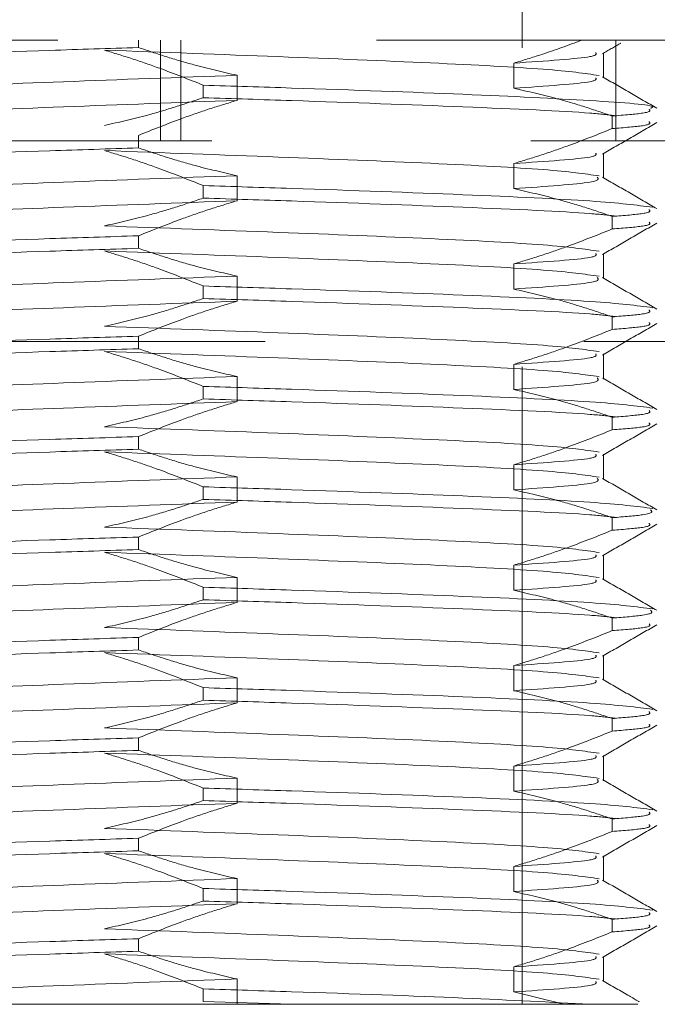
# Model space of a CAD drawing. Header units: millimetres. Extents: x 373 to 928, y 275 to 747.
# Tile 41 of 117: x 651.37 to 652.64, y 336.28 to 338.24. Entities that reach past the tile are written whole.
import ezdxf

# ---------------------------------------------------------------- set-up
doc = ezdxf.new("R2010")
doc.units = ezdxf.units.MM
doc.linetypes.add('HIDDEN', pattern=[1.905, 1.27, -0.635])

msp = doc.modelspace()

# ---------------------------------------------------------------- linework, layer by layer
at = {"color": 7, "linetype": 'HIDDEN', "lineweight": 18}
for p, q in [((652.3714, 336.2776), (652.3714, 340.1976)), ((648.2714, 338.1976), (653.4036, 338.1976)), ((651.607, 338.1833), (651.607, 338.1976)), ((651.6512, 337.9976), (651.6512, 338.1976)), ((651.6916, 337.9976), (651.6916, 338.1976)), ((652.5577, 337.9976), (652.5577, 338.1976)), ((652.5331, 338.123), (652.5331, 338.173)), ((652.3546, 338.1022), (652.3546, 338.1522)), ((651.8033, 338.128), (651.8033, 338.078)), ((651.7358, 338.0833), (651.7358, 338.1083)), ((652.551, 338.0468), (652.551, 338.0218)), ((653.6584, 337.9976), (647.7714, 337.9976)), ((651.607, 337.9833), (651.607, 338.0083)), ((652.5331, 337.923), (652.5331, 337.973)), ((652.3546, 337.9022), (652.3546, 337.9522)), ((651.8033, 337.928), (651.8033, 337.878)), ((651.7358, 337.8833), (651.7358, 337.9083)), ((652.551, 337.8468), (652.551, 337.8218)), ((651.607, 337.7833), (651.607, 337.8083)), ((652.5331, 337.723), (652.5331, 337.773)), ((652.3546, 337.7022), (652.3546, 337.7522)), ((651.8033, 337.728), (651.8033, 337.678)), ((651.7358, 337.6833), (651.7358, 337.7083)), ((652.551, 337.6468), (652.551, 337.6218)), ((651.607, 337.5833), (651.607, 337.6083)), ((655.6692, 337.5976), (647.6736, 337.5976)), ((652.5331, 337.523), (652.5331, 337.573)), ((652.3546, 337.5022), (652.3546, 337.5522)), ((651.8033, 337.528), (651.8033, 337.478)), ((651.7358, 337.4833), (651.7358, 337.5083)), ((652.551, 337.4468), (652.551, 337.4218)), ((651.607, 337.3833), (651.607, 337.4083)), ((652.5331, 337.323), (652.5331, 337.373)), ((652.3546, 337.3022), (652.3546, 337.3522)), ((651.8033, 337.328), (651.8033, 337.278)), ((651.7358, 337.2833), (651.7358, 337.3083)), ((652.551, 337.2468), (652.551, 337.2218)), ((651.607, 337.1833), (651.607, 337.2083)), ((652.5331, 337.123), (652.5331, 337.173)), ((652.3546, 337.1022), (652.3546, 337.1522)), ((651.8033, 337.128), (651.8033, 337.078)), ((651.7358, 337.0833), (651.7358, 337.1083)), ((652.551, 337.0468), (652.551, 337.0218)), ((651.607, 336.9833), (651.607, 337.0083)), ((652.5331, 336.923), (652.5331, 336.973)), ((652.3546, 336.9022), (652.3546, 336.9522)), ((651.8033, 336.928), (651.8033, 336.878)), ((651.7358, 336.8833), (651.7358, 336.9083)), ((652.551, 336.8468), (652.551, 336.8218)), ((651.607, 336.7833), (651.607, 336.8083)), ((652.5331, 336.723), (652.5331, 336.773)), ((652.3546, 336.7022), (652.3546, 336.7522)), ((651.8033, 336.728), (651.8033, 336.678)), ((651.7358, 336.6833), (651.7358, 336.7083)), ((652.551, 336.6468), (652.551, 336.6218)), ((651.607, 336.5833), (651.607, 336.6083)), ((652.5331, 336.523), (652.5331, 336.573)), ((652.3546, 336.5022), (652.3546, 336.5522)), ((651.8033, 336.528), (651.8033, 336.478)), ((651.7358, 336.4833), (651.7358, 336.5083)), ((652.551, 336.4468), (652.551, 336.4218)), ((651.607, 336.3833), (651.607, 336.4083)), ((652.5331, 336.323), (652.5331, 336.373)), ((652.3546, 336.3022), (652.3546, 336.3522)), ((651.8033, 336.328), (651.8033, 336.278)), ((651.7358, 336.2833), (651.7358, 336.3083)), ((652.4541, 336.2776), (652.3546, 336.3022)), ((651.9121, 336.2776), (651.7358, 336.2833)), ((651.7932, 336.2776), (651.8033, 336.278)), ((651.7932, 336.2776), (651.802, 336.2776)), ((651.8033, 336.278), (651.802, 336.2776)), ((651.802, 336.2776), (652.4541, 336.2776))]:
    msp.add_line(p, q, dxfattribs=at)
for points, knots in [([(652.3546, 338.1522), (652.3731, 338.1578), (652.4184, 338.1714), (652.4631, 338.1878), (652.4896, 338.1976)], [0, 0, 0, 0, 0.406614, 1, 1, 1, 1]), ([(652.5313, 338.1708), (652.543, 338.1776), (652.5553, 338.1847), (652.5676, 338.1919), (652.5682, 338.1922)], [0, 0, 0, 0, 0.951435, 1, 1, 1, 1]), ([(650.7186, 338.1356), (650.714, 338.1371), (650.6968, 338.1428), (650.8212, 338.1526), (651.0724, 338.1651), (651.3632, 338.1755), (651.5478, 338.1814), (651.607, 338.1833)], [0, 0, 0, 0, 0.094064, 0.355006, 0.615949, 0.876891, 1, 1, 1, 1]), ([(652.5245, 338.1276), (652.4957, 338.1318), (652.4381, 338.1401), (652.2006, 338.1526), (651.8873, 338.1652), (651.6565, 338.1737), (651.5394, 338.178)], [0, 0, 0, 0, 0.248154, 0.496308, 0.744462, 1, 1, 1, 1]), ([(651.5394, 338.178), (651.5579, 338.1724), (651.5947, 338.1612), (651.6603, 338.1384), (651.7071, 338.1198), (651.7358, 338.1083)], [0, 0, 0, 0, 0.278221, 0.556433, 1, 1, 1, 1]), ([(651.607, 338.1833), (651.6253, 338.1772), (651.6618, 338.1648), (651.7272, 338.1454), (651.7746, 338.1346), (651.8033, 338.128)], [0, 0, 0, 0, 0.282643, 0.565293, 1, 1, 1, 1]), ([(652.3546, 338.1522), (652.4188, 338.1565), (652.5227, 338.1635), (652.5192, 338.1704), (652.5179, 338.1731)], [0, 0, 0, 0, 0.617401, 1, 1, 1, 1]), ([(650.8249, 338.0731), (650.8209, 338.0746), (650.8055, 338.0802), (650.9161, 338.0901), (651.1392, 338.1026), (651.4563, 338.1152), (651.6865, 338.1237), (651.8033, 338.128)], [0, 0, 0, 0, 0.0824, 0.310106, 0.537812, 0.765518, 1, 1, 1, 1]), ([(652.3546, 338.1022), (652.4188, 338.1065), (652.5228, 338.1135), (652.5192, 338.1204), (652.5179, 338.1231)], [0, 0, 0, 0, 0.616886, 1, 1, 1, 1]), ([(652.6399, 338.0623), (652.6218, 338.0727), (652.5856, 338.0937), (652.5495, 338.1146), (652.5314, 338.125)], [0, 0, 0, 0, 0.500045, 1, 1, 1, 1]), ([(652.6272, 338.0624), (652.6295, 338.0633), (652.6427, 338.0683), (652.5199, 338.0776), (652.2708, 338.0901), (651.9795, 338.1005), (651.795, 338.1064), (651.7358, 338.1083)], [0, 0, 0, 0, 0.0590044, 0.3300451, 0.6010858, 0.8721266, 1, 1, 1, 1]), ([(652.551, 338.0468), (652.5327, 338.053), (652.4961, 338.0654), (652.4308, 338.0848), (652.3834, 338.0956), (652.3546, 338.1022)], [0, 0, 0, 0, 0.282643, 0.565293, 1, 1, 1, 1]), ([(650.8249, 338.0231), (650.8209, 338.0246), (650.8056, 338.0303), (650.9161, 338.0401), (651.1392, 338.0526), (651.4563, 338.0652), (651.6865, 338.0737), (651.8033, 338.078)], [0, 0, 0, 0, 0.082109, 0.309887, 0.537666, 0.765444, 1, 1, 1, 1]), ([(651.7358, 338.0833), (651.7175, 338.0772), (651.6809, 338.0648), (651.6156, 338.0454), (651.5682, 338.0346), (651.5394, 338.028)], [0, 0, 0, 0, 0.282643, 0.565293, 1, 1, 1, 1]), ([(651.8033, 338.078), (651.7849, 338.0724), (651.748, 338.0612), (651.6824, 338.0384), (651.6357, 338.0198), (651.607, 338.0083)], [0, 0, 0, 0, 0.278221, 0.556433, 1, 1, 1, 1]), ([(652.5575, 338.0475), (652.5427, 338.0492), (652.4917, 338.0551), (652.2632, 338.0651), (651.9803, 338.0755), (651.7952, 338.0814), (651.7358, 338.0833)], [0, 0, 0, 0, 0.142165, 0.489216, 0.836266, 1, 1, 1, 1]), ([(652.551, 338.0468), (652.5746, 338.0487), (652.6301, 338.0532), (652.6264, 338.0579), (652.6242, 338.0606)], [0, 0, 0, 0, 0.424533, 1, 1, 1, 1]), ([(652.551, 338.0218), (652.5746, 338.0237), (652.6301, 338.0282), (652.6264, 338.0329), (652.6242, 338.0356)], [0, 0, 0, 0, 0.424533, 1, 1, 1, 1]), ([(652.3546, 337.9522), (652.373, 337.9578), (652.4099, 337.9689), (652.4755, 337.9918), (652.5223, 338.0104), (652.551, 338.0218)], [0, 0, 0, 0, 0.2782208, 0.5564334, 1, 1, 1, 1]), ([(652.5312, 337.9708), (652.5493, 337.9813), (652.5855, 338.0022), (652.6216, 338.0231), (652.6397, 338.0336)], [0, 0, 0, 0, 0.499963, 1, 1, 1, 1]), ([(650.7186, 337.9356), (650.714, 337.9371), (650.6968, 337.9428), (650.8212, 337.9526), (651.0724, 337.9651), (651.3632, 337.9755), (651.5478, 337.9814), (651.607, 337.9833)], [0, 0, 0, 0, 0.094064, 0.355006, 0.615949, 0.876891, 1, 1, 1, 1]), ([(652.5245, 337.9276), (652.4957, 337.9318), (652.4381, 337.9401), (652.2006, 337.9526), (651.8873, 337.9652), (651.6565, 337.9737), (651.5394, 337.978)], [0, 0, 0, 0, 0.248154, 0.496308, 0.744462, 1, 1, 1, 1]), ([(651.5394, 337.978), (651.5579, 337.9724), (651.5947, 337.9612), (651.6603, 337.9384), (651.7071, 337.9198), (651.7358, 337.9083)], [0, 0, 0, 0, 0.278221, 0.556433, 1, 1, 1, 1]), ([(651.607, 337.9833), (651.6253, 337.9772), (651.6618, 337.9648), (651.7272, 337.9454), (651.7746, 337.9346), (651.8033, 337.928)], [0, 0, 0, 0, 0.282643, 0.565293, 1, 1, 1, 1]), ([(652.3546, 337.9522), (652.4188, 337.9565), (652.5227, 337.9635), (652.5192, 337.9704), (652.5179, 337.9731)], [0, 0, 0, 0, 0.617401, 1, 1, 1, 1]), ([(650.8249, 337.8731), (650.8209, 337.8746), (650.8055, 337.8802), (650.9161, 337.8901), (651.1392, 337.9026), (651.4563, 337.9152), (651.6865, 337.9237), (651.8033, 337.928)], [0, 0, 0, 0, 0.0824, 0.310106, 0.537812, 0.765518, 1, 1, 1, 1]), ([(652.3546, 337.9022), (652.4176, 337.9065), (652.5296, 337.9141), (652.5235, 337.9218), (652.5209, 337.9251)], [0, 0, 0, 0, 0.561778, 1, 1, 1, 1]), ([(652.6399, 337.8623), (652.6218, 337.8727), (652.5856, 337.8937), (652.5495, 337.9146), (652.5314, 337.925)], [0, 0, 0, 0, 0.500045, 1, 1, 1, 1]), ([(652.6316, 337.8651), (652.5993, 337.8693), (652.5345, 337.8776), (652.2668, 337.8901), (651.9799, 337.9005), (651.7951, 337.9064), (651.7358, 337.9083)], [0, 0, 0, 0, 0.2880361, 0.5760723, 0.8641084, 1, 1, 1, 1]), ([(652.551, 337.8468), (652.5327, 337.853), (652.4961, 337.8654), (652.4308, 337.8848), (652.3834, 337.8956), (652.3546, 337.9022)], [0, 0, 0, 0, 0.282643, 0.565293, 1, 1, 1, 1]), ([(650.8249, 337.8231), (650.8209, 337.8246), (650.8056, 337.8303), (650.9161, 337.8401), (651.1392, 337.8526), (651.4563, 337.8652), (651.6865, 337.8737), (651.8033, 337.878)], [0, 0, 0, 0, 0.0821086, 0.3098871, 0.5376656, 0.7654441, 1, 1, 1, 1]), ([(651.7358, 337.8833), (651.7175, 337.8772), (651.6809, 337.8648), (651.6156, 337.8454), (651.5682, 337.8346), (651.5394, 337.828)], [0, 0, 0, 0, 0.282643, 0.565293, 1, 1, 1, 1]), ([(651.8033, 337.878), (651.7849, 337.8724), (651.748, 337.8612), (651.6824, 337.8384), (651.6357, 337.8198), (651.607, 337.8083)], [0, 0, 0, 0, 0.278221, 0.556433, 1, 1, 1, 1]), ([(652.5575, 337.8475), (652.5427, 337.8492), (652.4917, 337.8551), (652.2632, 337.8651), (651.9803, 337.8755), (651.7952, 337.8814), (651.7358, 337.8833)], [0, 0, 0, 0, 0.142165, 0.489216, 0.836266, 1, 1, 1, 1]), ([(652.551, 337.8468), (652.5746, 337.8487), (652.6301, 337.8532), (652.6264, 337.8579), (652.6242, 337.8606)], [0, 0, 0, 0, 0.424533, 1, 1, 1, 1]), ([(652.5245, 337.7776), (652.4957, 337.7818), (652.4381, 337.7901), (652.2006, 337.8026), (651.8873, 337.8152), (651.6565, 337.8237), (651.5394, 337.828)], [0, 0, 0, 0, 0.248154, 0.496308, 0.744462, 1, 1, 1, 1]), ([(652.3546, 337.7522), (652.373, 337.7578), (652.4099, 337.7689), (652.4755, 337.7918), (652.5223, 337.8104), (652.551, 337.8218)], [0, 0, 0, 0, 0.278221, 0.556433, 1, 1, 1, 1]), ([(652.5312, 337.7708), (652.5493, 337.7813), (652.5855, 337.8022), (652.6216, 337.8231), (652.6397, 337.8336)], [0, 0, 0, 0, 0.499963, 1, 1, 1, 1]), ([(652.551, 337.8218), (652.5746, 337.8237), (652.6301, 337.8282), (652.6264, 337.8329), (652.6242, 337.8356)], [0, 0, 0, 0, 0.424533, 1, 1, 1, 1]), ([(650.7186, 337.7606), (650.714, 337.7621), (650.6968, 337.7678), (650.8212, 337.7776), (651.0724, 337.7901), (651.3632, 337.8005), (651.5478, 337.8064), (651.607, 337.8083)], [0, 0, 0, 0, 0.094064, 0.355006, 0.615949, 0.876891, 1, 1, 1, 1]), ([(650.7186, 337.7356), (650.714, 337.7371), (650.6968, 337.7428), (650.8212, 337.7526), (651.0724, 337.7651), (651.3632, 337.7755), (651.5478, 337.7814), (651.607, 337.7833)], [0, 0, 0, 0, 0.0940641, 0.3550063, 0.6159486, 0.8768909, 1, 1, 1, 1]), ([(651.607, 337.7833), (651.6253, 337.7772), (651.6618, 337.7648), (651.7272, 337.7454), (651.7746, 337.7346), (651.8033, 337.728)], [0, 0, 0, 0, 0.282643, 0.565293, 1, 1, 1, 1]), ([(652.5245, 337.7276), (652.4957, 337.7318), (652.4381, 337.7401), (652.2006, 337.7526), (651.8873, 337.7652), (651.6565, 337.7737), (651.5394, 337.778)], [0, 0, 0, 0, 0.248154, 0.496308, 0.744462, 1, 1, 1, 1]), ([(651.5394, 337.778), (651.5579, 337.7724), (651.5947, 337.7612), (651.6603, 337.7384), (651.7071, 337.7198), (651.7358, 337.7083)], [0, 0, 0, 0, 0.278221, 0.556433, 1, 1, 1, 1]), ([(652.3546, 337.7522), (652.4188, 337.7565), (652.5227, 337.7635), (652.5192, 337.7704), (652.5179, 337.7731)], [0, 0, 0, 0, 0.617401, 1, 1, 1, 1]), ([(650.8249, 337.6731), (650.8209, 337.6746), (650.8055, 337.6802), (650.9161, 337.6901), (651.1392, 337.7026), (651.4563, 337.7152), (651.6865, 337.7237), (651.8033, 337.728)], [0, 0, 0, 0, 0.0823997, 0.310106, 0.5378122, 0.7655185, 1, 1, 1, 1]), ([(652.3546, 337.7022), (652.4176, 337.7065), (652.5296, 337.7141), (652.5235, 337.7218), (652.5209, 337.7251)], [0, 0, 0, 0, 0.561778, 1, 1, 1, 1]), ([(652.6399, 337.6623), (652.6218, 337.6727), (652.5856, 337.6937), (652.5495, 337.7146), (652.5314, 337.725)], [0, 0, 0, 0, 0.500045, 1, 1, 1, 1]), ([(652.6316, 337.6651), (652.5993, 337.6693), (652.5345, 337.6776), (652.2668, 337.6901), (651.9799, 337.7005), (651.7951, 337.7064), (651.7358, 337.7083)], [0, 0, 0, 0, 0.288036, 0.576072, 0.864108, 1, 1, 1, 1]), ([(652.551, 337.6468), (652.5327, 337.653), (652.4961, 337.6654), (652.4308, 337.6848), (652.3834, 337.6956), (652.3546, 337.7022)], [0, 0, 0, 0, 0.282643, 0.565293, 1, 1, 1, 1]), ([(651.7358, 337.6833), (651.7175, 337.6772), (651.6809, 337.6648), (651.6156, 337.6454), (651.5682, 337.6346), (651.5394, 337.628)], [0, 0, 0, 0, 0.282643, 0.565293, 1, 1, 1, 1]), ([(652.5575, 337.6475), (652.5427, 337.6492), (652.4917, 337.6551), (652.2632, 337.6651), (651.9803, 337.6755), (651.7952, 337.6814), (651.7358, 337.6833)], [0, 0, 0, 0, 0.142165, 0.489216, 0.836266, 1, 1, 1, 1]), ([(650.8249, 337.6231), (650.8209, 337.6246), (650.8056, 337.6303), (650.9161, 337.6401), (651.1392, 337.6526), (651.4563, 337.6652), (651.6865, 337.6737), (651.8033, 337.678)], [0, 0, 0, 0, 0.0821086, 0.3098871, 0.5376656, 0.7654441, 1, 1, 1, 1]), ([(651.8033, 337.678), (651.7849, 337.6724), (651.748, 337.6612), (651.6824, 337.6384), (651.6357, 337.6198), (651.607, 337.6083)], [0, 0, 0, 0, 0.278221, 0.556433, 1, 1, 1, 1]), ([(652.551, 337.6468), (652.5746, 337.6487), (652.6301, 337.6532), (652.6264, 337.6579), (652.6242, 337.6606)], [0, 0, 0, 0, 0.424533, 1, 1, 1, 1]), ([(652.5245, 337.5776), (652.4957, 337.5818), (652.4381, 337.5901), (652.2006, 337.6026), (651.8873, 337.6152), (651.6565, 337.6237), (651.5394, 337.628)], [0, 0, 0, 0, 0.248154, 0.496308, 0.744462, 1, 1, 1, 1]), ([(652.5312, 337.5708), (652.5493, 337.5813), (652.5855, 337.6022), (652.6216, 337.6231), (652.6397, 337.6336)], [0, 0, 0, 0, 0.499963, 1, 1, 1, 1]), ([(652.551, 337.6218), (652.5746, 337.6237), (652.6301, 337.6282), (652.6264, 337.6329), (652.6242, 337.6356)], [0, 0, 0, 0, 0.424533, 1, 1, 1, 1]), ([(650.7186, 337.5606), (650.714, 337.5621), (650.6968, 337.5678), (650.8212, 337.5776), (651.0724, 337.5901), (651.3632, 337.6005), (651.5478, 337.6064), (651.607, 337.6083)], [0, 0, 0, 0, 0.0940641, 0.3550063, 0.6159486, 0.8768909, 1, 1, 1, 1]), ([(652.3546, 337.5522), (652.373, 337.5578), (652.4099, 337.5689), (652.4755, 337.5918), (652.5223, 337.6104), (652.551, 337.6218)], [0, 0, 0, 0, 0.278221, 0.556433, 1, 1, 1, 1]), ([(650.7186, 337.5356), (650.714, 337.5371), (650.6968, 337.5428), (650.8212, 337.5526), (651.0724, 337.5651), (651.3632, 337.5755), (651.5478, 337.5814), (651.607, 337.5833)], [0, 0, 0, 0, 0.094064, 0.355006, 0.615949, 0.876891, 1, 1, 1, 1]), ([(652.5245, 337.5276), (652.4957, 337.5318), (652.4381, 337.5401), (652.2006, 337.5526), (651.8873, 337.5652), (651.6565, 337.5737), (651.5394, 337.578)], [0, 0, 0, 0, 0.248154, 0.496308, 0.744462, 1, 1, 1, 1]), ([(651.5394, 337.578), (651.5579, 337.5724), (651.5947, 337.5612), (651.6603, 337.5384), (651.7071, 337.5198), (651.7358, 337.5083)], [0, 0, 0, 0, 0.278221, 0.556433, 1, 1, 1, 1]), ([(651.607, 337.5833), (651.6253, 337.5772), (651.6618, 337.5648), (651.7272, 337.5454), (651.7746, 337.5346), (651.8033, 337.528)], [0, 0, 0, 0, 0.282643, 0.565293, 1, 1, 1, 1]), ([(652.3546, 337.5522), (652.4188, 337.5565), (652.5227, 337.5635), (652.5192, 337.5704), (652.5179, 337.5731)], [0, 0, 0, 0, 0.617401, 1, 1, 1, 1]), ([(650.8249, 337.4731), (650.8209, 337.4746), (650.8055, 337.4802), (650.9161, 337.4901), (651.1392, 337.5026), (651.4563, 337.5152), (651.6865, 337.5237), (651.8033, 337.528)], [0, 0, 0, 0, 0.0824, 0.310106, 0.537812, 0.765518, 1, 1, 1, 1]), ([(652.3546, 337.5022), (652.4176, 337.5065), (652.5296, 337.5141), (652.5235, 337.5218), (652.5209, 337.5251)], [0, 0, 0, 0, 0.561778, 1, 1, 1, 1]), ([(652.6399, 337.4623), (652.6218, 337.4727), (652.5856, 337.4937), (652.5495, 337.5146), (652.5314, 337.525)], [0, 0, 0, 0, 0.5000446, 1, 1, 1, 1]), ([(652.6316, 337.4651), (652.5993, 337.4693), (652.5345, 337.4776), (652.2668, 337.4901), (651.9799, 337.5005), (651.7951, 337.5064), (651.7358, 337.5083)], [0, 0, 0, 0, 0.288036, 0.576072, 0.864108, 1, 1, 1, 1]), ([(652.551, 337.4468), (652.5327, 337.453), (652.4961, 337.4654), (652.4308, 337.4848), (652.3834, 337.4956), (652.3546, 337.5022)], [0, 0, 0, 0, 0.282643, 0.565293, 1, 1, 1, 1]), ([(650.8249, 337.4231), (650.8209, 337.4246), (650.8056, 337.4303), (650.9161, 337.4401), (651.1392, 337.4526), (651.4563, 337.4652), (651.6865, 337.4737), (651.8033, 337.478)], [0, 0, 0, 0, 0.082109, 0.309887, 0.537666, 0.765444, 1, 1, 1, 1]), ([(651.7358, 337.4833), (651.7175, 337.4772), (651.6809, 337.4648), (651.6156, 337.4454), (651.5682, 337.4346), (651.5394, 337.428)], [0, 0, 0, 0, 0.282643, 0.565293, 1, 1, 1, 1]), ([(651.8033, 337.478), (651.7849, 337.4724), (651.748, 337.4612), (651.6824, 337.4384), (651.6357, 337.4198), (651.607, 337.4083)], [0, 0, 0, 0, 0.278221, 0.556433, 1, 1, 1, 1]), ([(652.5575, 337.4475), (652.5427, 337.4492), (652.4917, 337.4551), (652.2632, 337.4651), (651.9803, 337.4755), (651.7952, 337.4814), (651.7358, 337.4833)], [0, 0, 0, 0, 0.142165, 0.489216, 0.836266, 1, 1, 1, 1]), ([(652.551, 337.4468), (652.5746, 337.4487), (652.6301, 337.4532), (652.6264, 337.4579), (652.6242, 337.4606)], [0, 0, 0, 0, 0.424533, 1, 1, 1, 1]), ([(652.5245, 337.3776), (652.4957, 337.3818), (652.4381, 337.3901), (652.2006, 337.4026), (651.8873, 337.4152), (651.6565, 337.4237), (651.5394, 337.428)], [0, 0, 0, 0, 0.248154, 0.496308, 0.744462, 1, 1, 1, 1]), ([(652.5312, 337.3708), (652.5493, 337.3813), (652.5855, 337.4022), (652.6216, 337.4231), (652.6397, 337.4336)], [0, 0, 0, 0, 0.499963, 1, 1, 1, 1]), ([(652.551, 337.4218), (652.5746, 337.4237), (652.6301, 337.4282), (652.6264, 337.4329), (652.6242, 337.4356)], [0, 0, 0, 0, 0.424533, 1, 1, 1, 1]), ([(650.7186, 337.3606), (650.714, 337.3621), (650.6968, 337.3678), (650.8212, 337.3776), (651.0724, 337.3901), (651.3632, 337.4005), (651.5478, 337.4064), (651.607, 337.4083)], [0, 0, 0, 0, 0.094064, 0.355006, 0.615949, 0.876891, 1, 1, 1, 1]), ([(652.3546, 337.3522), (652.373, 337.3578), (652.4099, 337.3689), (652.4755, 337.3918), (652.5223, 337.4104), (652.551, 337.4218)], [0, 0, 0, 0, 0.278221, 0.556433, 1, 1, 1, 1]), ([(650.7186, 337.3356), (650.714, 337.3371), (650.6968, 337.3428), (650.8212, 337.3526), (651.0724, 337.3651), (651.3632, 337.3755), (651.5478, 337.3814), (651.607, 337.3833)], [0, 0, 0, 0, 0.094064, 0.355006, 0.615949, 0.876891, 1, 1, 1, 1]), ([(652.5245, 337.3276), (652.4957, 337.3318), (652.4381, 337.3401), (652.2006, 337.3526), (651.8873, 337.3652), (651.6565, 337.3737), (651.5394, 337.378)], [0, 0, 0, 0, 0.248154, 0.496308, 0.744462, 1, 1, 1, 1]), ([(651.5394, 337.378), (651.5579, 337.3724), (651.5947, 337.3612), (651.6603, 337.3384), (651.7071, 337.3198), (651.7358, 337.3083)], [0, 0, 0, 0, 0.278221, 0.556433, 1, 1, 1, 1]), ([(651.607, 337.3833), (651.6253, 337.3772), (651.6618, 337.3648), (651.7272, 337.3454), (651.7746, 337.3346), (651.8033, 337.328)], [0, 0, 0, 0, 0.282643, 0.565293, 1, 1, 1, 1]), ([(652.3546, 337.3522), (652.4188, 337.3565), (652.5227, 337.3635), (652.5192, 337.3704), (652.5179, 337.3731)], [0, 0, 0, 0, 0.617401, 1, 1, 1, 1]), ([(650.8249, 337.2731), (650.8209, 337.2746), (650.8055, 337.2802), (650.9161, 337.2901), (651.1392, 337.3026), (651.4563, 337.3152), (651.6865, 337.3237), (651.8033, 337.328)], [0, 0, 0, 0, 0.0824, 0.310106, 0.537812, 0.765518, 1, 1, 1, 1]), ([(652.3546, 337.3022), (652.4176, 337.3065), (652.5296, 337.3141), (652.5235, 337.3218), (652.5209, 337.3251)], [0, 0, 0, 0, 0.561778, 1, 1, 1, 1]), ([(652.6399, 337.2623), (652.6218, 337.2727), (652.5856, 337.2937), (652.5495, 337.3146), (652.5314, 337.325)], [0, 0, 0, 0, 0.500045, 1, 1, 1, 1]), ([(652.6316, 337.2651), (652.5993, 337.2693), (652.5345, 337.2776), (652.2668, 337.2901), (651.9799, 337.3005), (651.7951, 337.3064), (651.7358, 337.3083)], [0, 0, 0, 0, 0.2880361, 0.5760723, 0.8641084, 1, 1, 1, 1]), ([(652.551, 337.2468), (652.5327, 337.253), (652.4961, 337.2654), (652.4308, 337.2848), (652.3834, 337.2956), (652.3546, 337.3022)], [0, 0, 0, 0, 0.282643, 0.565293, 1, 1, 1, 1]), ([(650.8249, 337.2231), (650.8209, 337.2246), (650.8056, 337.2303), (650.9161, 337.2401), (651.1392, 337.2526), (651.4563, 337.2652), (651.6865, 337.2737), (651.8033, 337.278)], [0, 0, 0, 0, 0.082109, 0.309887, 0.537666, 0.765444, 1, 1, 1, 1]), ([(651.7358, 337.2833), (651.7175, 337.2772), (651.6809, 337.2648), (651.6156, 337.2454), (651.5682, 337.2346), (651.5394, 337.228)], [0, 0, 0, 0, 0.2826427, 0.5652926, 1, 1, 1, 1]), ([(651.8033, 337.278), (651.7849, 337.2724), (651.748, 337.2612), (651.6824, 337.2384), (651.6357, 337.2198), (651.607, 337.2083)], [0, 0, 0, 0, 0.278221, 0.556433, 1, 1, 1, 1]), ([(652.5575, 337.2475), (652.5427, 337.2492), (652.4917, 337.2551), (652.2632, 337.2651), (651.9803, 337.2755), (651.7952, 337.2814), (651.7358, 337.2833)], [0, 0, 0, 0, 0.142165, 0.489216, 0.836266, 1, 1, 1, 1]), ([(652.551, 337.2468), (652.5742, 337.2487), (652.6358, 337.2538), (652.6305, 337.2591), (652.6272, 337.2624)], [0, 0, 0, 0, 0.3761981, 1, 1, 1, 1]), ([(652.5312, 337.1708), (652.5493, 337.1813), (652.5855, 337.2022), (652.6216, 337.2231), (652.6397, 337.2336)], [0, 0, 0, 0, 0.499963, 1, 1, 1, 1]), ([(652.551, 337.2218), (652.5746, 337.2237), (652.6301, 337.2282), (652.6264, 337.2329), (652.6242, 337.2356)], [0, 0, 0, 0, 0.424533, 1, 1, 1, 1]), ([(652.5245, 337.1776), (652.4957, 337.1818), (652.4381, 337.1901), (652.2006, 337.2026), (651.8873, 337.2152), (651.6565, 337.2237), (651.5394, 337.228)], [0, 0, 0, 0, 0.248154, 0.496308, 0.744462, 1, 1, 1, 1]), ([(652.3546, 337.1522), (652.373, 337.1578), (652.4099, 337.1689), (652.4755, 337.1918), (652.5223, 337.2104), (652.551, 337.2218)], [0, 0, 0, 0, 0.278221, 0.556433, 1, 1, 1, 1]), ([(650.7186, 337.1606), (650.714, 337.1621), (650.6968, 337.1678), (650.8212, 337.1776), (651.0724, 337.1901), (651.3632, 337.2005), (651.5478, 337.2064), (651.607, 337.2083)], [0, 0, 0, 0, 0.094064, 0.355006, 0.615949, 0.876891, 1, 1, 1, 1]), ([(650.7186, 337.1356), (650.714, 337.1371), (650.6968, 337.1428), (650.8212, 337.1526), (651.0724, 337.1651), (651.3632, 337.1755), (651.5478, 337.1814), (651.607, 337.1833)], [0, 0, 0, 0, 0.0940641, 0.3550063, 0.6159486, 0.8768909, 1, 1, 1, 1]), ([(652.5245, 337.1276), (652.4957, 337.1318), (652.4381, 337.1401), (652.2006, 337.1526), (651.8873, 337.1652), (651.6565, 337.1737), (651.5394, 337.178)], [0, 0, 0, 0, 0.248154, 0.496308, 0.744462, 1, 1, 1, 1]), ([(651.5394, 337.178), (651.5579, 337.1724), (651.5947, 337.1612), (651.6603, 337.1384), (651.7071, 337.1198), (651.7358, 337.1083)], [0, 0, 0, 0, 0.278221, 0.556433, 1, 1, 1, 1]), ([(651.607, 337.1833), (651.6253, 337.1772), (651.6618, 337.1648), (651.7272, 337.1454), (651.7746, 337.1346), (651.8033, 337.128)], [0, 0, 0, 0, 0.282643, 0.565293, 1, 1, 1, 1]), ([(652.3546, 337.1522), (652.4188, 337.1565), (652.5227, 337.1635), (652.5192, 337.1704), (652.5179, 337.1731)], [0, 0, 0, 0, 0.617401, 1, 1, 1, 1]), ([(650.8249, 337.0731), (650.8209, 337.0746), (650.8055, 337.0802), (650.9161, 337.0901), (651.1392, 337.1026), (651.4563, 337.1152), (651.6865, 337.1237), (651.8033, 337.128)], [0, 0, 0, 0, 0.0824, 0.310106, 0.537812, 0.765518, 1, 1, 1, 1]), ([(652.3546, 337.1022), (652.4188, 337.1065), (652.5228, 337.1135), (652.5192, 337.1204), (652.5179, 337.1231)], [0, 0, 0, 0, 0.616886, 1, 1, 1, 1]), ([(652.6399, 337.0623), (652.6218, 337.0727), (652.5856, 337.0937), (652.5495, 337.1146), (652.5314, 337.125)], [0, 0, 0, 0, 0.500045, 1, 1, 1, 1]), ([(652.6316, 337.0651), (652.5993, 337.0693), (652.5345, 337.0776), (652.2668, 337.0901), (651.9799, 337.1005), (651.7951, 337.1064), (651.7358, 337.1083)], [0, 0, 0, 0, 0.288036, 0.576072, 0.864108, 1, 1, 1, 1]), ([(652.551, 337.0468), (652.5327, 337.053), (652.4961, 337.0654), (652.4308, 337.0848), (652.3834, 337.0956), (652.3546, 337.1022)], [0, 0, 0, 0, 0.282643, 0.565293, 1, 1, 1, 1]), ([(650.8249, 337.0231), (650.8209, 337.0246), (650.8056, 337.0303), (650.9161, 337.0401), (651.1392, 337.0526), (651.4563, 337.0652), (651.6865, 337.0737), (651.8033, 337.078)], [0, 0, 0, 0, 0.082109, 0.309887, 0.537666, 0.765444, 1, 1, 1, 1]), ([(651.7358, 337.0833), (651.7175, 337.0772), (651.6809, 337.0648), (651.6156, 337.0454), (651.5682, 337.0346), (651.5394, 337.028)], [0, 0, 0, 0, 0.2826427, 0.5652926, 1, 1, 1, 1]), ([(651.8033, 337.078), (651.7849, 337.0724), (651.748, 337.0612), (651.6824, 337.0384), (651.6357, 337.0198), (651.607, 337.0083)], [0, 0, 0, 0, 0.278221, 0.556433, 1, 1, 1, 1]), ([(652.5575, 337.0475), (652.5427, 337.0492), (652.4917, 337.0551), (652.2632, 337.0651), (651.9803, 337.0755), (651.7952, 337.0814), (651.7358, 337.0833)], [0, 0, 0, 0, 0.142165, 0.489216, 0.836266, 1, 1, 1, 1]), ([(652.551, 337.0468), (652.5742, 337.0487), (652.6358, 337.0538), (652.6305, 337.0591), (652.6272, 337.0624)], [0, 0, 0, 0, 0.376198, 1, 1, 1, 1]), ([(652.551, 337.0218), (652.5746, 337.0237), (652.6301, 337.0282), (652.6264, 337.0329), (652.6242, 337.0356)], [0, 0, 0, 0, 0.424533, 1, 1, 1, 1]), ([(652.5245, 336.9776), (652.4957, 336.9818), (652.4381, 336.9901), (652.2006, 337.0026), (651.8873, 337.0152), (651.6565, 337.0237), (651.5394, 337.028)], [0, 0, 0, 0, 0.2481541, 0.4963082, 0.7444623, 1, 1, 1, 1]), ([(652.3546, 336.9522), (652.373, 336.9578), (652.4099, 336.9689), (652.4755, 336.9918), (652.5223, 337.0104), (652.551, 337.0218)], [0, 0, 0, 0, 0.2782208, 0.5564334, 1, 1, 1, 1]), ([(652.5312, 336.9708), (652.5493, 336.9813), (652.5855, 337.0022), (652.6216, 337.0231), (652.6397, 337.0336)], [0, 0, 0, 0, 0.499963, 1, 1, 1, 1]), ([(650.7186, 336.9606), (650.714, 336.9621), (650.6968, 336.9678), (650.8212, 336.9776), (651.0724, 336.9901), (651.3632, 337.0005), (651.5478, 337.0064), (651.607, 337.0083)], [0, 0, 0, 0, 0.094064, 0.355006, 0.615949, 0.876891, 1, 1, 1, 1]), ([(650.7186, 336.9356), (650.714, 336.9371), (650.6968, 336.9428), (650.8212, 336.9526), (651.0724, 336.9651), (651.3632, 336.9755), (651.5478, 336.9814), (651.607, 336.9833)], [0, 0, 0, 0, 0.094064, 0.355006, 0.615949, 0.876891, 1, 1, 1, 1]), ([(652.5245, 336.9276), (652.4957, 336.9318), (652.4381, 336.9401), (652.2006, 336.9526), (651.8873, 336.9652), (651.6565, 336.9737), (651.5394, 336.978)], [0, 0, 0, 0, 0.2481541, 0.4963082, 0.7444623, 1, 1, 1, 1]), ([(651.5394, 336.978), (651.5579, 336.9724), (651.5947, 336.9612), (651.6603, 336.9384), (651.7071, 336.9198), (651.7358, 336.9083)], [0, 0, 0, 0, 0.278221, 0.556433, 1, 1, 1, 1]), ([(651.607, 336.9833), (651.6253, 336.9772), (651.6618, 336.9648), (651.7272, 336.9454), (651.7746, 336.9346), (651.8033, 336.928)], [0, 0, 0, 0, 0.282643, 0.565293, 1, 1, 1, 1]), ([(652.3546, 336.9522), (652.4188, 336.9565), (652.5227, 336.9635), (652.5192, 336.9704), (652.5179, 336.9731)], [0, 0, 0, 0, 0.617401, 1, 1, 1, 1]), ([(650.8249, 336.8731), (650.8209, 336.8746), (650.8055, 336.8802), (650.9161, 336.8901), (651.1392, 336.9026), (651.4563, 336.9152), (651.6865, 336.9237), (651.8033, 336.928)], [0, 0, 0, 0, 0.0824, 0.310106, 0.537812, 0.765518, 1, 1, 1, 1]), ([(652.3546, 336.9022), (652.4188, 336.9065), (652.5228, 336.9135), (652.5192, 336.9204), (652.5179, 336.9231)], [0, 0, 0, 0, 0.6168859, 1, 1, 1, 1]), ([(652.6399, 336.8623), (652.6218, 336.8727), (652.5856, 336.8937), (652.5495, 336.9146), (652.5314, 336.925)], [0, 0, 0, 0, 0.500045, 1, 1, 1, 1]), ([(652.6316, 336.8651), (652.5993, 336.8693), (652.5345, 336.8776), (652.2668, 336.8901), (651.9799, 336.9005), (651.7951, 336.9064), (651.7358, 336.9083)], [0, 0, 0, 0, 0.2880361, 0.5760723, 0.8641084, 1, 1, 1, 1]), ([(652.551, 336.8468), (652.5327, 336.853), (652.4961, 336.8654), (652.4308, 336.8848), (652.3834, 336.8956), (652.3546, 336.9022)], [0, 0, 0, 0, 0.282643, 0.565293, 1, 1, 1, 1]), ([(650.8249, 336.8231), (650.8209, 336.8246), (650.8056, 336.8303), (650.9161, 336.8401), (651.1392, 336.8526), (651.4563, 336.8652), (651.6865, 336.8737), (651.8033, 336.878)], [0, 0, 0, 0, 0.082109, 0.309887, 0.537666, 0.765444, 1, 1, 1, 1]), ([(651.7358, 336.8833), (651.7175, 336.8772), (651.6809, 336.8648), (651.6156, 336.8454), (651.5682, 336.8346), (651.5394, 336.828)], [0, 0, 0, 0, 0.282643, 0.565293, 1, 1, 1, 1]), ([(651.8033, 336.878), (651.7849, 336.8724), (651.748, 336.8612), (651.6824, 336.8384), (651.6357, 336.8198), (651.607, 336.8083)], [0, 0, 0, 0, 0.278221, 0.556433, 1, 1, 1, 1]), ([(652.5575, 336.8475), (652.5427, 336.8492), (652.4917, 336.8551), (652.2632, 336.8651), (651.9803, 336.8755), (651.7952, 336.8814), (651.7358, 336.8833)], [0, 0, 0, 0, 0.142165, 0.489216, 0.836266, 1, 1, 1, 1]), ([(652.551, 336.8468), (652.5746, 336.8487), (652.6301, 336.8532), (652.6264, 336.8579), (652.6242, 336.8606)], [0, 0, 0, 0, 0.424533, 1, 1, 1, 1]), ([(652.5245, 336.7776), (652.4957, 336.7818), (652.4381, 336.7901), (652.2006, 336.8026), (651.8873, 336.8152), (651.6565, 336.8237), (651.5394, 336.828)], [0, 0, 0, 0, 0.248154, 0.496308, 0.744462, 1, 1, 1, 1]), ([(652.3546, 336.7522), (652.373, 336.7578), (652.4099, 336.7689), (652.4755, 336.7918), (652.5223, 336.8104), (652.551, 336.8218)], [0, 0, 0, 0, 0.2782208, 0.5564334, 1, 1, 1, 1]), ([(652.5312, 336.7708), (652.5493, 336.7813), (652.5855, 336.8022), (652.6216, 336.8231), (652.6397, 336.8336)], [0, 0, 0, 0, 0.499963, 1, 1, 1, 1]), ([(652.551, 336.8218), (652.5746, 336.8237), (652.6301, 336.8282), (652.6264, 336.8329), (652.6242, 336.8356)], [0, 0, 0, 0, 0.424533, 1, 1, 1, 1]), ([(650.7186, 336.7606), (650.714, 336.7621), (650.6968, 336.7678), (650.8212, 336.7776), (651.0724, 336.7901), (651.3632, 336.8005), (651.5478, 336.8064), (651.607, 336.8083)], [0, 0, 0, 0, 0.094064, 0.355006, 0.615949, 0.876891, 1, 1, 1, 1]), ([(650.7186, 336.7356), (650.714, 336.7371), (650.6968, 336.7428), (650.8212, 336.7526), (651.0724, 336.7651), (651.3632, 336.7755), (651.5478, 336.7814), (651.607, 336.7833)], [0, 0, 0, 0, 0.0940641, 0.3550063, 0.6159486, 0.8768909, 1, 1, 1, 1]), ([(651.607, 336.7833), (651.6253, 336.7772), (651.6618, 336.7648), (651.7272, 336.7454), (651.7746, 336.7346), (651.8033, 336.728)], [0, 0, 0, 0, 0.282643, 0.565293, 1, 1, 1, 1]), ([(652.5245, 336.7276), (652.4957, 336.7318), (652.4381, 336.7401), (652.2006, 336.7526), (651.8873, 336.7652), (651.6565, 336.7737), (651.5394, 336.778)], [0, 0, 0, 0, 0.2481541, 0.4963082, 0.7444623, 1, 1, 1, 1]), ([(651.5394, 336.778), (651.5579, 336.7724), (651.5947, 336.7612), (651.6603, 336.7384), (651.7071, 336.7198), (651.7358, 336.7083)], [0, 0, 0, 0, 0.278221, 0.556433, 1, 1, 1, 1]), ([(652.3546, 336.7522), (652.4188, 336.7565), (652.5227, 336.7635), (652.5192, 336.7704), (652.5179, 336.7731)], [0, 0, 0, 0, 0.617401, 1, 1, 1, 1]), ([(650.8249, 336.6731), (650.8209, 336.6746), (650.8055, 336.6802), (650.9161, 336.6901), (651.1392, 336.7026), (651.4563, 336.7152), (651.6865, 336.7237), (651.8033, 336.728)], [0, 0, 0, 0, 0.0824, 0.310106, 0.537812, 0.765518, 1, 1, 1, 1]), ([(652.3546, 336.7022), (652.4176, 336.7065), (652.5296, 336.7141), (652.5235, 336.7218), (652.5209, 336.7251)], [0, 0, 0, 0, 0.561778, 1, 1, 1, 1]), ([(652.6399, 336.6623), (652.6218, 336.6727), (652.5856, 336.6937), (652.5495, 336.7146), (652.5314, 336.725)], [0, 0, 0, 0, 0.500045, 1, 1, 1, 1]), ([(652.6316, 336.6651), (652.5993, 336.6693), (652.5345, 336.6776), (652.2668, 336.6901), (651.9799, 336.7005), (651.7951, 336.7064), (651.7358, 336.7083)], [0, 0, 0, 0, 0.288036, 0.576072, 0.864108, 1, 1, 1, 1]), ([(652.551, 336.6468), (652.5327, 336.653), (652.4961, 336.6654), (652.4308, 336.6848), (652.3834, 336.6956), (652.3546, 336.7022)], [0, 0, 0, 0, 0.282643, 0.565293, 1, 1, 1, 1]), ([(651.7358, 336.6833), (651.7175, 336.6772), (651.6809, 336.6648), (651.6156, 336.6454), (651.5682, 336.6346), (651.5394, 336.628)], [0, 0, 0, 0, 0.282643, 0.565293, 1, 1, 1, 1]), ([(652.5575, 336.6475), (652.5427, 336.6492), (652.4917, 336.6551), (652.2632, 336.6651), (651.9803, 336.6755), (651.7952, 336.6814), (651.7358, 336.6833)], [0, 0, 0, 0, 0.142165, 0.489216, 0.836266, 1, 1, 1, 1]), ([(650.8249, 336.6231), (650.8209, 336.6246), (650.8056, 336.6303), (650.9161, 336.6401), (651.1392, 336.6526), (651.4563, 336.6652), (651.6865, 336.6737), (651.8033, 336.678)], [0, 0, 0, 0, 0.0821086, 0.3098871, 0.5376656, 0.7654441, 1, 1, 1, 1]), ([(651.8033, 336.678), (651.7849, 336.6724), (651.748, 336.6612), (651.6824, 336.6384), (651.6357, 336.6198), (651.607, 336.6083)], [0, 0, 0, 0, 0.2782208, 0.5564334, 1, 1, 1, 1]), ([(652.551, 336.6468), (652.5746, 336.6487), (652.6301, 336.6532), (652.6264, 336.6579), (652.6242, 336.6606)], [0, 0, 0, 0, 0.424533, 1, 1, 1, 1]), ([(652.5245, 336.5776), (652.4957, 336.5818), (652.4381, 336.5901), (652.2006, 336.6026), (651.8873, 336.6152), (651.6565, 336.6237), (651.5394, 336.628)], [0, 0, 0, 0, 0.248154, 0.496308, 0.744462, 1, 1, 1, 1]), ([(652.5312, 336.5708), (652.5493, 336.5813), (652.5855, 336.6022), (652.6216, 336.6231), (652.6397, 336.6336)], [0, 0, 0, 0, 0.499963, 1, 1, 1, 1]), ([(652.551, 336.6218), (652.5746, 336.6237), (652.6301, 336.6282), (652.6264, 336.6329), (652.6242, 336.6356)], [0, 0, 0, 0, 0.424533, 1, 1, 1, 1]), ([(650.7186, 336.5606), (650.714, 336.5621), (650.6968, 336.5678), (650.8212, 336.5776), (651.0724, 336.5901), (651.3632, 336.6005), (651.5478, 336.6064), (651.607, 336.6083)], [0, 0, 0, 0, 0.0940641, 0.3550063, 0.6159486, 0.8768909, 1, 1, 1, 1]), ([(652.3546, 336.5522), (652.373, 336.5578), (652.4099, 336.5689), (652.4755, 336.5918), (652.5223, 336.6104), (652.551, 336.6218)], [0, 0, 0, 0, 0.278221, 0.556433, 1, 1, 1, 1]), ([(650.7186, 336.5356), (650.714, 336.5371), (650.6968, 336.5428), (650.8212, 336.5526), (651.0724, 336.5651), (651.3632, 336.5755), (651.5478, 336.5814), (651.607, 336.5833)], [0, 0, 0, 0, 0.094064, 0.355006, 0.615949, 0.876891, 1, 1, 1, 1]), ([(651.607, 336.5833), (651.6253, 336.5772), (651.6618, 336.5648), (651.7272, 336.5454), (651.7746, 336.5346), (651.8033, 336.528)], [0, 0, 0, 0, 0.282643, 0.565293, 1, 1, 1, 1]), ([(652.5245, 336.5276), (652.4957, 336.5318), (652.4381, 336.5401), (652.2006, 336.5526), (651.8873, 336.5652), (651.6565, 336.5737), (651.5394, 336.578)], [0, 0, 0, 0, 0.248154, 0.496308, 0.744462, 1, 1, 1, 1]), ([(651.5394, 336.578), (651.5579, 336.5724), (651.5947, 336.5612), (651.6603, 336.5384), (651.7071, 336.5198), (651.7358, 336.5083)], [0, 0, 0, 0, 0.278221, 0.556433, 1, 1, 1, 1]), ([(652.3546, 336.5522), (652.4188, 336.5565), (652.5227, 336.5635), (652.5192, 336.5704), (652.5179, 336.5731)], [0, 0, 0, 0, 0.617401, 1, 1, 1, 1]), ([(650.8249, 336.4731), (650.8209, 336.4746), (650.8055, 336.4802), (650.9161, 336.4901), (651.1392, 336.5026), (651.4563, 336.5152), (651.6865, 336.5237), (651.8033, 336.528)], [0, 0, 0, 0, 0.0824, 0.310106, 0.537812, 0.765518, 1, 1, 1, 1]), ([(652.3546, 336.5022), (652.4176, 336.5065), (652.5296, 336.5141), (652.5235, 336.5218), (652.5209, 336.5251)], [0, 0, 0, 0, 0.561778, 1, 1, 1, 1]), ([(652.6399, 336.4623), (652.6218, 336.4727), (652.5856, 336.4937), (652.5495, 336.5146), (652.5314, 336.525)], [0, 0, 0, 0, 0.500045, 1, 1, 1, 1]), ([(652.6316, 336.4651), (652.5993, 336.4693), (652.5345, 336.4776), (652.2668, 336.4901), (651.9799, 336.5005), (651.7951, 336.5064), (651.7358, 336.5083)], [0, 0, 0, 0, 0.288036, 0.576072, 0.864108, 1, 1, 1, 1]), ([(652.551, 336.4468), (652.5327, 336.453), (652.4961, 336.4654), (652.4308, 336.4848), (652.3834, 336.4956), (652.3546, 336.5022)], [0, 0, 0, 0, 0.282643, 0.565293, 1, 1, 1, 1]), ([(650.8249, 336.4231), (650.8209, 336.4246), (650.8056, 336.4303), (650.9161, 336.4401), (651.1392, 336.4526), (651.4563, 336.4652), (651.6865, 336.4737), (651.8033, 336.478)], [0, 0, 0, 0, 0.082109, 0.309887, 0.537666, 0.765444, 1, 1, 1, 1]), ([(651.7358, 336.4833), (651.7175, 336.4772), (651.6809, 336.4648), (651.6156, 336.4454), (651.5682, 336.4346), (651.5394, 336.428)], [0, 0, 0, 0, 0.282643, 0.565293, 1, 1, 1, 1]), ([(651.8033, 336.478), (651.7849, 336.4724), (651.748, 336.4612), (651.6824, 336.4384), (651.6357, 336.4198), (651.607, 336.4083)], [0, 0, 0, 0, 0.278221, 0.556433, 1, 1, 1, 1]), ([(652.5575, 336.4475), (652.5427, 336.4492), (652.4917, 336.4551), (652.2632, 336.4651), (651.9803, 336.4755), (651.7952, 336.4814), (651.7358, 336.4833)], [0, 0, 0, 0, 0.142165, 0.489216, 0.836266, 1, 1, 1, 1]), ([(652.551, 336.4468), (652.5746, 336.4487), (652.6301, 336.4532), (652.6264, 336.4579), (652.6242, 336.4606)], [0, 0, 0, 0, 0.4245327, 1, 1, 1, 1]), ([(652.5245, 336.3776), (652.4957, 336.3818), (652.4381, 336.3901), (652.2006, 336.4026), (651.8873, 336.4152), (651.6565, 336.4237), (651.5394, 336.428)], [0, 0, 0, 0, 0.248154, 0.496308, 0.744462, 1, 1, 1, 1]), ([(652.5312, 336.3708), (652.5493, 336.3813), (652.5855, 336.4022), (652.6216, 336.4231), (652.6397, 336.4336)], [0, 0, 0, 0, 0.499963, 1, 1, 1, 1]), ([(652.551, 336.4218), (652.5746, 336.4237), (652.6301, 336.4282), (652.6264, 336.4329), (652.6242, 336.4356)], [0, 0, 0, 0, 0.4245327, 1, 1, 1, 1]), ([(650.7186, 336.3606), (650.714, 336.3621), (650.6968, 336.3678), (650.8212, 336.3776), (651.0724, 336.3901), (651.3632, 336.4005), (651.5478, 336.4064), (651.607, 336.4083)], [0, 0, 0, 0, 0.094064, 0.355006, 0.615949, 0.876891, 1, 1, 1, 1]), ([(652.3546, 336.3522), (652.373, 336.3578), (652.4099, 336.3689), (652.4755, 336.3918), (652.5223, 336.4104), (652.551, 336.4218)], [0, 0, 0, 0, 0.278221, 0.556433, 1, 1, 1, 1]), ([(650.7186, 336.3356), (650.714, 336.3371), (650.6968, 336.3428), (650.8212, 336.3526), (651.0724, 336.3651), (651.3632, 336.3755), (651.5478, 336.3814), (651.607, 336.3833)], [0, 0, 0, 0, 0.094064, 0.355006, 0.615949, 0.876891, 1, 1, 1, 1]), ([(652.5245, 336.3276), (652.4957, 336.3318), (652.4381, 336.3401), (652.2006, 336.3526), (651.8873, 336.3652), (651.6565, 336.3737), (651.5394, 336.378)], [0, 0, 0, 0, 0.248154, 0.496308, 0.744462, 1, 1, 1, 1]), ([(651.5394, 336.378), (651.5579, 336.3724), (651.5947, 336.3612), (651.6603, 336.3384), (651.7071, 336.3198), (651.7358, 336.3083)], [0, 0, 0, 0, 0.278221, 0.556433, 1, 1, 1, 1]), ([(651.607, 336.3833), (651.6253, 336.3772), (651.6618, 336.3648), (651.7272, 336.3454), (651.7746, 336.3346), (651.8033, 336.328)], [0, 0, 0, 0, 0.282643, 0.565293, 1, 1, 1, 1]), ([(652.3546, 336.3522), (652.4188, 336.3565), (652.5227, 336.3635), (652.5192, 336.3704), (652.5179, 336.3731)], [0, 0, 0, 0, 0.617401, 1, 1, 1, 1]), ([(650.8183, 336.2776), (650.8471, 336.2818), (650.9047, 336.2901), (651.1422, 336.3026), (651.4555, 336.3152), (651.6863, 336.3237), (651.8033, 336.328)], [0, 0, 0, 0, 0.248154, 0.496308, 0.744462, 1, 1, 1, 1]), ([(652.3546, 336.3022), (652.4188, 336.3065), (652.5228, 336.3135), (652.5192, 336.3204), (652.5179, 336.3231)], [0, 0, 0, 0, 0.616886, 1, 1, 1, 1]), ([(652.6048, 336.2826), (652.5984, 336.2863), (652.5739, 336.3004), (652.5495, 336.3146), (652.5314, 336.325)], [0, 0, 0, 0, 0.2615543, 1, 1, 1, 1]), ([(652.5061, 336.2776), (652.4289, 336.2817), (652.2746, 336.2901), (651.9791, 336.3005), (651.7949, 336.3064), (651.7358, 336.3083)], [0, 0, 0, 0, 0.404566, 0.809131, 1, 1, 1, 1]), ([(650.8183, 336.2776), (650.8242, 336.2776), (650.8472, 336.2776), (650.945, 336.2776), (651.1483, 336.2776), (651.4113, 336.2776), (651.6374, 336.2776), (651.7633, 336.2776), (651.7932, 336.2776)], [0, 0, 0, 0, 0.074308, 0.288956, 0.503603, 0.718251, 0.932898, 1, 1, 1, 1]), ([(652.4541, 336.2776), (652.4629, 336.2776), (652.5271, 336.2776), (652.6033, 336.2776), (652.6023, 336.2776), (652.602, 336.2776)], [0, 0, 0, 0, 0.088131, 0.639045, 1, 1, 1, 1])]:
    msp.add_open_spline(points, degree=3, knots=knots, dxfattribs=at)

doc.saveas('drawing.dxf')
